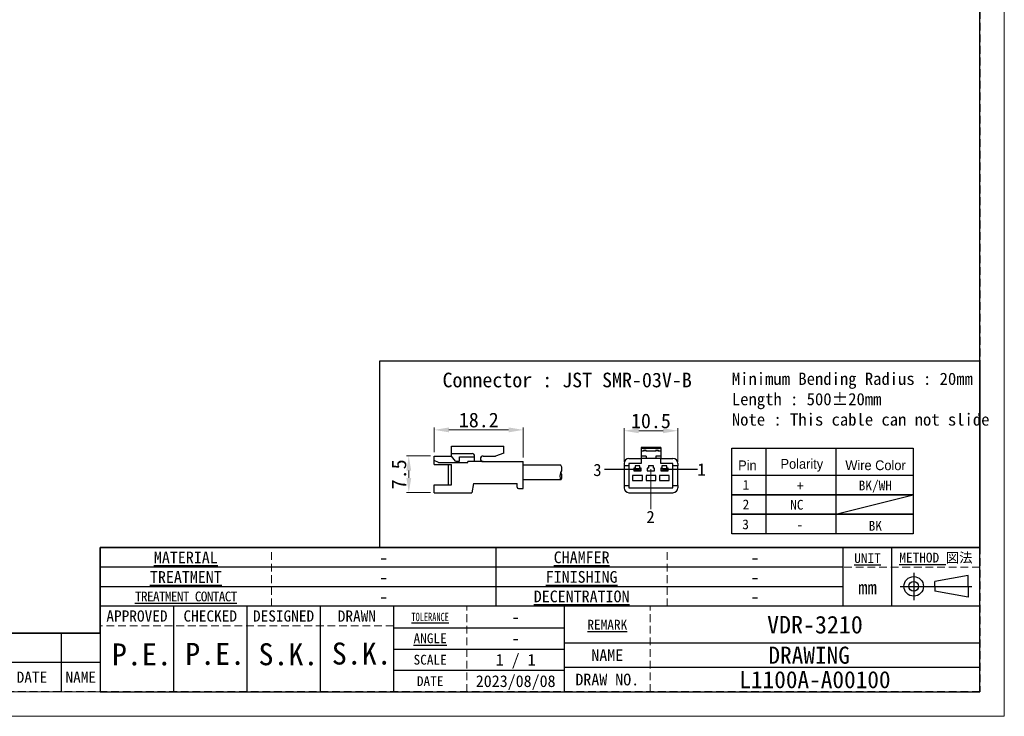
# Model space of a CAD drawing. Header units: millimetres. Extents: x -201 to 202, y 143 to 428.
# Tile 2 of 6: x 0 to 202, y 143 to 285. Entities that reach past the tile are written whole.
import ezdxf
from ezdxf.enums import TextEntityAlignment as Align

# ---------------------------------------------------------------- set-up
doc = ezdxf.new("R2010")
doc.units = ezdxf.units.MM
doc.header["$LTSCALE"] = 0.25
doc.linetypes.add('HIDDEN', pattern=[9.525, 6.35, -3.175])
doc.layers.add('CABLE 3P', color=7, linetype='Continuous')
doc.layers.add('FORM', color=7, linetype='Continuous')
doc.layers.add('DIMENSION', color=6, linetype='Continuous', lineweight=9)
doc.layers.add('TXT1', color=5, linetype='Continuous', lineweight=15)
doc.layers.add('EMPTY LINE', color=252, linetype='Continuous', lineweight=0, plot=False)
doc.styles.add('(TNK)aSS', font='txt', dxfattribs={"width": 0.75, "oblique": 15, "height": 3.5})
doc.styles.get("Standard").update_dxf_attribs({"font": 'arial.ttf'})
doc.styles.add('takachi1', font='msgothic.ttc', dxfattribs={"height": 2.5})
doc.styles.add('VS Standard', font='msgothic.ttc', dxfattribs={"height": 3})
doc.styles.add('VS Standard(小)', font='txt', dxfattribs={"height": 2.4})
doc.dimstyles.new('TMIZO', dxfattribs={"dimscale": 0, "dimtxt": 3.5, "dimasz": 3, "dimexe": 0.5, "dimexo": 0.8, "dimgap": 0.5, "dimtad": 3, "dimtoh": 1, "dimdec": 1, "dimrnd": 0.005, "dimdsep": 46, "dimtxsty": '(TNK)aSS', "dimcen": 0, "dimclrd": 5, "dimclre": 5, "dimclrt": 5, "dimaunit": 1, "dimadec": 0, "dimazin": 2, "dimtfac": 1, "dimtdec": 1, "dimtmove": 0, "dimatfit": 3, "dimfxl": 1, "dimtzin": 0, "dimlwd": -1, "dimlwe": -1, "dimarcsym": 0})

# ---------------------------------------------------------------- blocks, each defined once
blk = doc.blocks.new('表題欄金物用_ver2.0.0')
at = {"layer": 'FORM', "color": 0}
for p, q in [((-11, 40.5), (-191, 40.5)), ((-191, 40.5), (-191, 28.5)), ((-110, 28.49), (-110, 40.5)), ((-39, 28.49), (-39, 40.49)), ((-29, 28.49), (-29, 40.49)), ((-11, 28.5), (-11, 40.5)), ((-39, 36.5), (-191, 36.5)), ((-24.54, 35.38), (-24.54, 29.78)), ((-13.42, 34.8), (-20.21, 33.59)), ((-13.42, 32.58), (-13.42, 34.8)), ((-39, 32.5), (-191, 32.5)), ((-27.34, 32.58), (-12.62, 32.58)), ((-20.21, 32.58), (-20.21, 33.59)), ((-20.21, 32.58), (-20.21, 31.57)), ((-13.42, 32.58), (-13.42, 30.35)), ((-13.42, 30.35), (-20.21, 31.57)), ((-11, 28.5), (-191, 28.5)), ((-191, 28.5), (-191, 11)), ((-176, 28.5), (-176, 11)), ((-161, 28.5), (-161, 11)), ((-146, 28.5), (-146, 11)), ((-131, 28.5), (-131, 11)), ((-96, 11), (-96, 28.5)), ((-11, 11), (-11, 28.5)), ((-199, 23), (-211, 23)), ((-199, 23), (-199, 17)), ((-191, 23), (-199, 23)), ((-131, 24.12), (-96, 24.12)), ((-96, 21), (-11, 21)), ((-131, 19.75), (-96, 19.75)), ((-199, 17), (-211, 17)), ((-199, 17), (-199, 11)), ((-191, 17), (-199, 17)), ((-96, 15.38), (-131, 15.38)), ((-11, 16), (-96, 16)), ((-191, 11), (-11, 11))]:
    blk.add_line(p, q, dxfattribs=at)
at = {"layer": 'FORM', "color": 0, "linetype": 'HIDDEN', "lineweight": 9}
for p, q in [((-156, 28.49), (-156, 40.49)), ((-75, 28.49), (-75, 40.49)), ((-11, 36.5), (-39, 36.5)), ((-116, 11), (-116, 28.5)), ((-78.5, 11), (-78.5, 28.5)), ((-131, 24.5), (-191, 24.5))]:
    blk.add_line(p, q, dxfattribs=at)
at = {"layer": 'FORM', "color": 0, "lineweight": 15}
blk.add_line((-191, 11), (-286, 11), dxfattribs=at)
at = {"layer": 'FORM', "color": 0}
for radius in [2, 1]:
    blk.add_circle((-24.54, 32.58), radius, dxfattribs=at)
at = {"layer": 'FORM', "color": 0, "attachment_point": 5}
for s, insert, char_height, width, style in [('{\\LMATERIAL}', (-173.5, 38.5), 2.4, 36.5, 'VS Standard(小)'), ('{\\LCHAMFER}   ', (-92.5, 38.5), 2.4, 35, 'VS Standard(小)'), ('{\\LUNIT}', (-34, 38.35), 2, 20, 'VS Standard'), ('{\\LMETHOD} 図法', (-20, 38.35), 2, 20, 'VS Standard'), ('{\\LTREATMENT}', (-173.5, 34.5), 2.4, 36.5, 'VS Standard(小)'), ('{\\LFINISHING}', (-92.5, 34.5), 2.4, 35, 'VS Standard(小)'), ('mm', (-34, 32.35), 2.8, 20, 'VS Standard'), ('{\\T0.9;\\LTREATMENT CONTACT}', (-173.5, 30.5), 2, 36.5, 'VS Standard(小)'), ('{\\LDECENTRATION} ', (-92.5, 30.5), 2.4, 35, 'VS Standard(小)'), ('{\\fＭＳ ゴシック|b0|i0|c128|p49;APPROVED}', (-183.5, 26.5), 2.3, 15, 'VS Standard'), ('{\\fＭＳ ゴシック|b0|i0|c128|p49;CHECKED}', (-168.5, 26.5), 2.3, 15, 'VS Standard'), ('{\\fＭＳ ゴシック|b0|i0|c128|p49;DESIGNED}', (-153.5, 26.5), 2.3, 15, 'VS Standard'), ('{\\fＭＳ ゴシック|b0|i0|c128|p49;DRAWN}', (-138.5, 26.5), 2.3, 15, 'VS Standard'), ('{\\W0.7;\\LTOLERANCE\\l }', (-123.5, 26.31), 1.7, 20, 'VS Standard(小)'), ('{\\LANGLE}', (-123.5, 21.94), 2, 14.9784, 'VS Standard(小)'), ('SCALE', (-123.5, 17.56), 2, 15, 'VS Standard(小)'), ('{\\fＭＳ ゴシック|b0|i0|c128|p49;NAME}', (-87.25, 18.5), 2.4, 15, 'VS Standard(小)'), ('{\\fＭＳ ゴシック|b0|i0|c128|p49;DRAW NO.}', (-87.25, 13.5), 2.4, 15, 'VS Standard(小)'), ('{\\fMS Gothic|b0|i0|c128|p49;DATE}', (-204.99, 14), 2.3, 12, 'VS Standard'), ('NAME', (-195, 14), 2.3, 8, 'VS Standard'), ('{\\fＭＳ ゴシック|b0|i0|c128|p49;DATE}', (-123.5, 13.19), 2, 15, 'VS Standard(小)')]:
    blk.add_mtext(s, dxfattribs=dict(at, insert=insert, char_height=char_height, width=width, style=style))
at = {"layer": 'FORM', "color": 0, "insert": (-87.25, 24.75), "char_height": 2, "width": 16, "attachment_point": 5, "line_spacing_factor": 0.8, "style": 'VS Standard'}
blk.add_mtext('\\pxsm0.9;{\\LREMARK}   ', dxfattribs=at)
at = {"layer": 'FORM', "color": 0}
for tag, height, style, p in [('材料', 2.8, 'VS Standard', (-133, 38.5)), ('一般面取', 2.8, 'VS Standard', (-57, 38.5)), ('処理', 2.8, 'VS Standard', (-133, 34.5)), ('仕上', 2.8, 'VS Standard', (-57, 34.5)), ('処理接点', 2.8, 'VS Standard', (-133, 30.5)), ('偏芯', 2.8, 'VS Standard', (-57, 30.5)), ('一般公差', 2.4, 'VS Standard(小)', (-106, 26.31)), ('適用（機種名）', 3.6, 'VS Standard', (-44.75, 24.75)), ('角度', 2.4, 'VS Standard(小)', (-106, 21.94)), ('NAME', 3.5, 'VS Standard', (-44.75, 18.5)), ('SCALE', 2.4, 'VS Standard(小)', (-106, 17.56)), ('DATE', 2.4, 'VS Standard(小)', (-106, 13.19)), ('DRAW_NO.', 3.5, 'VS Standard', (-44.75, 13.5))]:
    blk.add_attdef(tag, text='', height=height, dxfattribs=dict(at, style=style)).set_placement(p, align=Align.MIDDLE_CENTER)
at = {"layer": 'FORM', "color": 0, "style": 'VS Standard'}
for tag, p in [('APPROVED', (-182.5, 15.06)), ('CHECKED', (-167.5, 15.18)), ('DESIGNED', (-152.5, 15.09)), ('DRAWN', (-137.5, 15.23))]:
    blk.add_attdef(tag, text='', height=4.5, dxfattribs=at).set_placement(p, align=Align.BOTTOM_CENTER)
blk = doc.blocks.new('*D84')
at = {"layer": 'Defpoints', "color": 0}
for p in [(134.68, 201.16), (123.68, 193.99), (134.68, 193.99)]:
    blk.add_point(p, dxfattribs=at)
at = {"layer": 'DIMENSION', "color": 0}
for p, q in [((123.68, 194.79), (123.68, 201.66)), ((134.68, 194.79), (134.68, 201.66)), ((126.68, 201.16), (131.68, 201.16))]:
    blk.add_line(p, q, dxfattribs=at)
for points in [[(126.68, 201.66), (126.68, 200.66), (123.68, 201.16)], [(131.68, 200.66), (131.68, 201.66), (134.68, 201.16)]]:
    blk.add_solid(points, dxfattribs=at)
at = {"layer": 'DIMENSION', "color": 0, "insert": (129.18, 203.16), "char_height": 3, "attachment_point": 5, "style": 'VS Standard'}
blk.add_mtext('10.5', dxfattribs=at)
blk = doc.blocks.new('*D85')
at = {"layer": 'Defpoints', "color": 0}
for p in [(84.85, 196), (79.63, 188.51), (84.87, 188.51)]:
    blk.add_point(p, dxfattribs=at)
at = {"layer": 'DIMENSION', "color": 0}
for p, q in [((84.05, 196), (79.13, 196)), ((79.63, 193), (79.63, 191.51)), ((84.07, 188.51), (79.13, 188.51))]:
    blk.add_line(p, q, dxfattribs=at)
for points in [[(80.13, 193), (79.13, 193), (79.63, 196)], [(79.13, 191.51), (80.13, 191.51), (79.63, 188.51)]]:
    blk.add_solid(points, dxfattribs=at)
at = {"layer": 'DIMENSION', "color": 0, "insert": (77.63, 192.25), "char_height": 3, "attachment_point": 5, "rotation": 90, "style": 'VS Standard'}
blk.add_mtext('7.5', dxfattribs=at)
blk = doc.blocks.new('*D86')
at = {"layer": 'Defpoints', "color": 0}
for p in [(103.06, 201.34), (84.85, 195.98), (103.06, 194.86)]:
    blk.add_point(p, dxfattribs=at)
at = {"layer": 'DIMENSION', "color": 0}
for p, q in [((84.85, 196.78), (84.85, 201.84)), ((103.06, 195.66), (103.06, 201.84)), ((87.85, 201.34), (100.06, 201.34))]:
    blk.add_line(p, q, dxfattribs=at)
for points in [[(87.85, 201.84), (87.85, 200.84), (84.85, 201.34)], [(100.06, 200.84), (100.06, 201.84), (103.06, 201.34)]]:
    blk.add_solid(points, dxfattribs=at)
at = {"layer": 'DIMENSION', "color": 0, "insert": (93.95, 203.34), "char_height": 3, "attachment_point": 5, "style": 'VS Standard'}
blk.add_mtext('18.2', dxfattribs=at)

msp = doc.modelspace()

# ---------------------------------------------------------------- linework, layer by layer
at = {"layer": 'CABLE 3P'}
for p, q in [((88.374, 197.979), (99.074, 197.979)), ((88.374, 195.979), (88.374, 197.979)), ((88.374, 197.979), (99.074, 197.979)), ((88.374, 195.979), (88.374, 197.979)), ((99.074, 196.583), (99.074, 197.979)), ((131.184, 197.738), (127.184, 197.738)), ((127.184, 197.738), (127.184, 197.509)), ((131.184, 197.509), (127.184, 197.509)), ((127.184, 197.509), (127.184, 196.988)), ((131.184, 197.738), (131.184, 197.509)), ((131.184, 197.509), (131.184, 196.988)), ((84.851, 194.292), (84.851, 195.979)), ((84.851, 195.979), (88.374, 195.979)), ((84.851, 194.292), (84.851, 195.979)), ((84.851, 195.979), (88.374, 195.979)), ((88.374, 196.508), (92.607, 196.508)), ((88.374, 196.508), (92.607, 196.508)), ((89.208, 194.926), (88.374, 195.979)), ((89.208, 194.926), (88.374, 195.979)), ((89.972, 194.926), (89.972, 195.798)), ((89.972, 195.798), (93.097, 195.798)), ((89.972, 194.926), (89.972, 195.798)), ((89.972, 195.798), (93.097, 195.798)), ((93.097, 194.851), (93.097, 196.005)), ((93.097, 194.851), (93.097, 196.005)), ((94.848, 195.979), (97.346, 195.979)), ((94.848, 195.979), (97.346, 195.979)), ((99.074, 196.583), (97.346, 195.979)), ((99.074, 196.583), (97.346, 195.979)), ((124.684, 195.488), (127.184, 195.488)), ((127.684, 196.988), (127.184, 196.988)), ((127.184, 196.988), (127.184, 195.988)), ((128.184, 195.988), (127.184, 195.988)), ((127.184, 195.988), (127.184, 195.488)), ((127.184, 195.488), (127.184, 194.488)), ((128.184, 195.488), (127.184, 195.488)), ((127.584, 196.988), (127.584, 196.997)), ((127.784, 197.188), (127.684, 197.088)), ((127.684, 197.088), (127.684, 196.988)), ((128.184, 197.088), (127.684, 197.088)), ((127.784, 197.197), (127.784, 197.188)), ((127.784, 197.197), (128.084, 197.197)), ((127.784, 197.188), (128.084, 197.188)), ((128.084, 197.197), (128.084, 197.188)), ((128.084, 197.188), (128.184, 197.088)), ((128.184, 197.088), (128.184, 196.988)), ((130.184, 196.988), (128.184, 196.988)), ((128.184, 195.988), (128.184, 195.488)), ((130.184, 195.488), (128.184, 195.488)), ((128.284, 196.997), (128.284, 196.988)), ((130.084, 196.988), (130.084, 196.997)), ((130.284, 197.188), (130.184, 197.088)), ((130.184, 197.088), (130.184, 196.988)), ((130.684, 197.088), (130.184, 197.088)), ((131.184, 195.988), (130.184, 195.988)), ((130.184, 195.988), (130.184, 195.488)), ((131.184, 195.488), (130.184, 195.488)), ((130.284, 197.197), (130.284, 197.188)), ((130.284, 197.197), (130.584, 197.197)), ((130.284, 197.188), (130.584, 197.188)), ((130.584, 197.197), (130.584, 197.188)), ((130.584, 197.188), (130.684, 197.088)), ((130.684, 197.088), (130.684, 196.988)), ((131.184, 196.988), (130.684, 196.988)), ((130.784, 196.997), (130.784, 196.988)), ((131.184, 196.988), (131.184, 195.988)), ((131.184, 195.988), (131.184, 195.488)), ((131.184, 194.488), (131.184, 195.488)), ((131.184, 195.488), (133.684, 195.488)), ((85.69, 194.701), (84.851, 195.093)), ((85.69, 194.701), (84.851, 195.093)), ((84.851, 194.292), (88.374, 194.292)), ((84.851, 194.292), (88.374, 194.292)), ((85.69, 194.701), (91.711, 194.701)), ((85.69, 194.701), (91.711, 194.701)), ((87.722, 190.1), (87.722, 194.292)), ((87.722, 190.1), (87.722, 194.292)), ((88.374, 190.1), (88.374, 194.292)), ((88.374, 190.1), (88.374, 194.292)), ((89.208, 194.926), (89.972, 194.926)), ((89.208, 194.926), (89.972, 194.926)), ((94.848, 194.851), (91.711, 194.851)), ((91.711, 194.701), (91.711, 194.851)), ((94.848, 194.851), (91.711, 194.851)), ((91.711, 194.701), (91.711, 194.851)), ((94.848, 194.851), (103.051, 194.851)), ((94.848, 194.851), (103.051, 194.851)), ((103.051, 189.351), (103.051, 194.851)), ((103.051, 189.351), (103.051, 194.851)), ((110.765, 194.101), (103.051, 194.101)), ((123.684, 194.488), (123.684, 193.988)), ((124.684, 193.988), (123.684, 193.988)), ((123.684, 193.988), (123.684, 189.988)), ((124.684, 194.488), (124.684, 193.988)), ((127.184, 194.488), (124.684, 194.488)), ((124.684, 193.988), (124.684, 189.988)), ((125.934, 193.488), (125.684, 193.488)), ((125.684, 193.488), (125.684, 192.988)), ((126.934, 193.988), (125.934, 193.988)), ((125.934, 193.988), (125.934, 193.488)), ((126.934, 193.488), (126.934, 193.988)), ((127.184, 193.488), (126.934, 193.488)), ((127.184, 192.988), (127.184, 193.488)), ((128.434, 193.488), (128.434, 192.988)), ((128.684, 193.488), (128.434, 193.488)), ((128.684, 193.988), (128.684, 193.488)), ((129.684, 193.988), (128.684, 193.988)), ((129.684, 193.488), (129.684, 193.988)), ((129.934, 193.488), (129.684, 193.488)), ((129.934, 192.988), (129.934, 193.488)), ((133.684, 194.488), (131.184, 194.488)), ((131.434, 193.488), (131.184, 193.488)), ((131.184, 193.488), (131.184, 192.988)), ((132.434, 193.988), (131.434, 193.988)), ((131.434, 193.988), (131.434, 193.488)), ((132.434, 193.488), (132.434, 193.988)), ((132.684, 193.488), (132.434, 193.488)), ((132.684, 192.988), (132.684, 193.488)), ((133.684, 193.988), (133.684, 194.488)), ((134.684, 193.988), (133.684, 193.988)), ((133.684, 189.988), (133.684, 193.988)), ((134.684, 194.488), (134.684, 193.988)), ((134.684, 189.988), (134.684, 193.988)), ((127.434, 191.988), (125.434, 191.988)), ((125.434, 191.988), (125.434, 190.988)), ((125.684, 192.988), (127.184, 192.988)), ((125.809, 193.038), (125.809, 193.438)), ((125.809, 193.438), (126.284, 193.438)), ((126.284, 193.038), (125.809, 193.038)), ((126.284, 193.438), (126.184, 193.338)), ((126.384, 193.338), (126.184, 193.338)), ((126.184, 193.138), (126.184, 193.338)), ((126.184, 193.138), (126.384, 193.138)), ((126.184, 193.138), (126.284, 193.038)), ((126.284, 193.438), (126.434, 193.438)), ((126.434, 193.038), (126.284, 193.038)), ((126.434, 193.414), (126.384, 193.338)), ((126.384, 193.338), (126.384, 193.138)), ((126.384, 193.138), (126.434, 193.062)), ((126.434, 193.438), (126.434, 193.414)), ((126.434, 193.438), (126.584, 193.438)), ((126.484, 193.338), (126.434, 193.414)), ((126.434, 193.062), (126.484, 193.138)), ((126.434, 193.062), (126.434, 193.038)), ((126.584, 193.038), (126.434, 193.038)), ((126.484, 193.138), (126.484, 193.338)), ((126.684, 193.338), (126.484, 193.338)), ((126.484, 193.138), (126.684, 193.138)), ((126.684, 193.338), (126.584, 193.438)), ((126.584, 193.438), (127.059, 193.438)), ((126.584, 193.038), (126.684, 193.138)), ((127.059, 193.038), (126.584, 193.038)), ((126.684, 193.338), (126.684, 193.138)), ((127.059, 193.438), (127.059, 193.038)), ((127.434, 190.988), (127.434, 191.988)), ((130.184, 191.988), (128.184, 191.988)), ((128.184, 191.988), (128.184, 190.988)), ((128.434, 192.988), (129.934, 192.988)), ((130.184, 190.988), (130.184, 191.988)), ((130.934, 191.988), (130.934, 190.988)), ((132.934, 191.988), (130.934, 191.988)), ((131.184, 192.988), (132.684, 192.988)), ((131.309, 193.038), (131.309, 193.438)), ((131.309, 193.438), (131.784, 193.438)), ((131.784, 193.038), (131.309, 193.038)), ((131.784, 193.438), (131.684, 193.338)), ((131.884, 193.338), (131.684, 193.338)), ((131.684, 193.138), (131.684, 193.338)), ((131.684, 193.138), (131.884, 193.138)), ((131.684, 193.138), (131.784, 193.038)), ((131.784, 193.438), (131.934, 193.438)), ((131.934, 193.038), (131.784, 193.038)), ((131.934, 193.414), (131.884, 193.338)), ((131.884, 193.338), (131.884, 193.138)), ((131.884, 193.138), (131.934, 193.062)), ((131.934, 193.438), (131.934, 193.414)), ((131.934, 193.438), (132.084, 193.438)), ((131.984, 193.338), (131.934, 193.414)), ((131.934, 193.062), (131.984, 193.138)), ((131.934, 193.062), (131.934, 193.038)), ((132.084, 193.038), (131.934, 193.038)), ((131.984, 193.138), (131.984, 193.338)), ((132.184, 193.338), (131.984, 193.338)), ((131.984, 193.138), (132.184, 193.138)), ((132.184, 193.338), (132.084, 193.438)), ((132.084, 193.438), (132.559, 193.438)), ((132.084, 193.038), (132.184, 193.138)), ((132.559, 193.038), (132.084, 193.038)), ((132.184, 193.338), (132.184, 193.138)), ((132.559, 193.438), (132.559, 193.038)), ((132.934, 190.988), (132.934, 191.988)), ((84.851, 188.479), (84.851, 190.1)), ((84.851, 190.1), (88.374, 190.1)), ((84.851, 188.479), (84.851, 190.1)), ((84.851, 190.1), (88.374, 190.1)), ((92.851, 190.351), (92.551, 188.479)), ((92.851, 190.351), (101.796, 190.351)), ((92.851, 190.351), (101.796, 190.351)), ((101.796, 189.651), (101.796, 190.351)), ((101.796, 189.651), (101.796, 190.351)), ((110.765, 191.101), (103.051, 191.101)), ((123.684, 189.988), (124.684, 189.988)), ((123.684, 189.988), (123.684, 189.488)), ((124.684, 189.988), (124.684, 189.488)), ((124.684, 189.488), (133.684, 189.488)), ((125.434, 190.988), (127.434, 190.988)), ((128.184, 190.988), (130.184, 190.988)), ((130.934, 190.988), (132.934, 190.988)), ((133.684, 189.988), (134.684, 189.988)), ((133.684, 189.488), (133.684, 189.988)), ((134.684, 189.988), (134.684, 189.488)), ((84.851, 188.479), (92.551, 188.479)), ((84.851, 188.479), (92.551, 188.479)), ((102.096, 189.351), (103.051, 189.351)), ((102.096, 189.351), (103.051, 189.351)), ((124.684, 188.488), (133.684, 188.488))]:
    msp.add_line(p, q, dxfattribs=at)
at = {"layer": 'CABLE 3P', "color": 5}
for p, q in [((126.314, 193.238), (119.676, 193.238)), ((138.688, 193.238), (132.05, 193.238))]:
    msp.add_line(p, q, dxfattribs=at)
at = {"layer": 'CABLE 3P'}
for centre, radius, start, end in [((92.594, 196.005), 0.504, 0, 91.53523), ((92.594, 196.005), 0.504, 0, 91.53523), ((94.848, 195.415), 0.564, 90, 270), ((94.848, 195.415), 0.564, 90, 270), ((124.684, 194.488), 1, 90, 180), ((127.784, 196.997), 0.2, 90, 180), ((127.589, 197.093), 0.0958, 267.40257, 357.14292), ((128.084, 196.997), 0.2, 0, 90), ((128.28, 197.093), 0.0958, 182.85716, 272.59748), ((130.284, 196.997), 0.2, 90, 180), ((130.089, 197.093), 0.0958, 267.40265, 357.14284), ((130.584, 196.997), 0.2, 0, 90), ((130.78, 197.093), 0.0958, 182.85727, 272.59723), ((133.684, 194.488), 1, 0, 90), ((109.565, 193.351), 1.415, 327.99462, 32.00538), ((111.965, 191.851), 1.415, 147.99462, 212.00538), ((109.565, 191.851), 1.415, 327.99462, 32.00538), ((102.096, 189.651), 0.3, 180, 270), ((102.096, 189.651), 0.3, 180, 270), ((124.684, 189.488), 1, 180, 270), ((133.684, 189.488), 1, 270, 0)]:
    msp.add_arc(centre, radius, start, end, dxfattribs=at)
at = {"layer": 'DIMENSION', "color": 5}
msp.add_line((129.157, 193.271), (129.157, 185.155), dxfattribs=at)
at = {"layer": 'EMPTY LINE'}
for p, q in [((201.5, 142.75), (201.5, 427.75)), ((-201.5, 142.75), (201.5, 142.75))]:
    msp.add_line(p, q, dxfattribs=at)
at = {"layer": 'FORM'}
for p, q in [((145.744, 197.614), (182.836, 197.614)), ((145.744, 192.088), (145.744, 197.614)), ((152.681, 197.614), (152.681, 180.088)), ((167.033, 197.614), (167.033, 180.088)), ((182.836, 197.614), (182.836, 180.088)), ((167.033, 184.088), (182.836, 188.088))]:
    msp.add_line(p, q, dxfattribs=at)
at = {"layer": 'FORM', "linetype": 'HIDDEN'}
msp.add_lwpolyline([(-196.5, 422.75), (196.5, 422.75), (196.5, 147.75), (-196.5, 147.75)], close=True, dxfattribs=at)
at = {"layer": 'FORM'}
for points in [[(-196.5, 422.75), (-196.5, 147.75), (-78.5, 147.75), (-78.5, 159.75), (16.5, 159.75), (16.5, 177.25), (196.5, 177.25), (196.5, 422.75), (-196.5, 422.75)], [(73.692, 215.458), (196.5, 215.458), (196.5, 177.25), (73.692, 177.25)]]:
    msp.add_lwpolyline(points, close=True, dxfattribs=at)
for points in [[(182.836, 188.088), (145.744, 188.088), (145.744, 192.088), (182.836, 192.088)], [(182.836, 184.088), (145.744, 184.088), (145.744, 188.088), (182.836, 188.088)], [(182.836, 180.088), (145.744, 180.088), (145.744, 184.088), (182.836, 184.088)]]:
    msp.add_lwpolyline(points, dxfattribs=at)

# ---------------------------------------------------------------- block references
ref = msp.add_blockref('表題欄金物用_ver2.0.0', (207.5, 136.75), dxfattribs=at)
ref.add_attrib('材料', '-', dxfattribs={"layer": 'EMPTY LINE', "color": 0, "height": 2.8, "style": 'VS Standard'}).set_placement((74.5, 175.25), align=Align.MIDDLE_CENTER)
ref.add_attrib('処理', '-', dxfattribs={"color": 0, "height": 2.8, "style": 'VS Standard'}).set_placement((74.5, 171.25), align=Align.MIDDLE_CENTER)
ref.add_attrib('処理接点', '-', dxfattribs={"color": 0, "height": 2.8, "style": 'VS Standard'}).set_placement((74.5, 167.25), align=Align.MIDDLE_CENTER)
ref.add_attrib('一般面取', '-', dxfattribs={"color": 0, "height": 2.8, "style": 'VS Standard'}).set_placement((150.5, 175.247), align=Align.MIDDLE_CENTER)
ref.add_attrib('仕上', '-', dxfattribs={"color": 0, "height": 2.8, "style": 'VS Standard'}).set_placement((150.5, 171.247), align=Align.MIDDLE_CENTER)
ref.add_attrib('偏芯', '-', dxfattribs={"color": 0, "height": 2.8, "style": 'VS Standard'}).set_placement((150.5, 167.247), align=Align.MIDDLE_CENTER)
ref.add_attrib('一般公差', '-', dxfattribs={"color": 0, "height": 2.4, "style": 'VS Standard(小)'}).set_placement((101.5, 163.062), align=Align.MIDDLE_CENTER)
ref.add_attrib('角度', '-', dxfattribs={"color": 0, "height": 2.4, "style": 'VS Standard(小)'}).set_placement((101.5, 158.688), align=Align.MIDDLE_CENTER)
ref.add_attrib('SCALE', '1 / 1', dxfattribs={"color": 0, "height": 2.4, "style": 'VS Standard(小)'}).set_placement((101.5, 154.312), align=Align.MIDDLE_CENTER)
ref.add_attrib('DATE', '2023/08/08', dxfattribs={"color": 0, "height": 2.4, "style": 'VS Standard(小)'}).set_placement((101.5, 149.938), align=Align.MIDDLE_CENTER)
ref.add_attrib('適用（機種名）', 'VDR-3210', dxfattribs={"color": 0, "height": 3.6, "style": 'VS Standard'}).set_placement((162.75, 161.5), align=Align.MIDDLE_CENTER)
ref.add_attrib('NAME', 'DRAWING ', dxfattribs={"color": 0, "height": 3.5, "style": 'VS Standard'}).set_placement((162.75, 155.25), align=Align.MIDDLE_CENTER)
ref.add_attrib('DRAW_NO.', 'L1100A-A00100', dxfattribs={"color": 0, "height": 3.5, "style": 'VS Standard'}).set_placement((162.75, 150.25), align=Align.MIDDLE_CENTER)
ref.add_attrib('DESIGNED', 'S.K.', dxfattribs={"color": 0, "height": 4.5, "style": 'VS Standard'}).set_placement((55, 151.841), align=Align.BOTTOM_CENTER)
ref.add_attrib('DRAWN', 'S.K.', dxfattribs={"color": 0, "height": 4.5, "style": 'VS Standard'}).set_placement((70, 151.985), align=Align.BOTTOM_CENTER)
ref.add_attrib('CHECKED', 'P.E.', dxfattribs={"color": 0, "height": 4.5, "style": 'VS Standard'}).set_placement((40, 151.927), align=Align.BOTTOM_CENTER)
ref.add_attrib('APPROVED', 'P.E.', dxfattribs={"color": 0, "height": 4.5, "style": 'VS Standard'}).set_placement((25, 151.812), align=Align.BOTTOM_CENTER)

# ---------------------------------------------------------------- texts
at = {"layer": 'DIMENSION', "color": 5, "style": 'takachi1'}
for s, p in [('3', (117.382, 191.897)), ('1', (138.688, 192)), ('2', (128.251, 182.277))]:
    msp.add_text(s, height=2.5, dxfattribs=at).set_placement(p)
at = {"layer": 'TXT1', "color": 5, "style": 'takachi1'}
msp.add_text('NC', height=2, dxfattribs=at).set_placement((157.68, 185.029))
at = {"layer": 'TXT1', "color": 5, "attachment_point": 1, "style": 'VS Standard'}
for s, insert, char_height, width in [('Connector : JST SMR-03V-B', (86.53, 213.046), 3, 49.4293), ('Minimum Bending Radius : 20mm\\PLength : 500%%p20mm\\PNote : This cable can not slide', (145.744, 213.046), 2.5, 61.65687)]:
    msp.add_mtext(s, dxfattribs=dict(at, insert=insert, char_height=char_height, width=width))
at = {"layer": 'TXT1', "color": 5, "char_height": 2, "attachment_point": 5}
for s, insert, width in [('\\fMS PGothic|b0|i0|c128|p50;Pin', (148.924, 194.088), 8), ('\\fMS PGothic|b0|i0|c128|p50;Polarity', (160.066, 194.088), 28), ('\\fMS PGothic|b0|i0|c128|p50;Wire Color', (175.145, 194.088), 32), ('\\fＭＳ ゴシック|b0|i0;1', (148.627, 190.088), 8), ('\\fMS Gothic|b0|i0|c128|p49;+', (159.747, 189.891), 28), ('\\fMS Gothic|b0|i0|c128|p49;BK/WH', (175.102, 189.72), 32), ('\\fＭＳ ゴシック|b0|i0;2', (148.627, 186.088), 8), ('\\fＭＳ ゴシック|b0|i0;3\\P', (148.556, 182.003), 8), ('\\fMS Gothic|b0|i0|c128|p49;-', (159.658, 181.943), 28), ('\\fMS Gothic|b0|i0|c128|p49;BK', (175.102, 181.72), 32)]:
    msp.add_mtext(s, dxfattribs=dict(at, insert=insert, width=width))

# ---------------------------------------------------------------- dimensions: what is measured, and where the dimension line sits
at = {"layer": 'DIMENSION', "color": 5}
dim = msp.add_linear_dim(base=(103.055, 201.337), p1=(84.853, 195.981), p2=(103.055, 194.856), dimstyle='TMIZO', override={"dimscale": 1, "dimtoh": 0, "dimtxsty": 'VS Standard', "dimclrd": 0, "dimclre": 0, "dimclrt": 0}, dxfattribs=at)
dim.commit()
dim.dimension.update_dxf_attribs({"geometry": '*D86', "text_midpoint": (93.954, 203.337)})
dim = msp.add_linear_dim(base=(134.684, 201.162), p1=(123.678, 193.99), p2=(134.684, 193.991), text='10.5', dimstyle='TMIZO', override={"dimscale": 1, "dimtoh": 0, "dimtxsty": 'VS Standard', "dimclrd": 0, "dimclre": 0, "dimclrt": 0}, dxfattribs=at)
dim.commit()
dim.dimension.update_dxf_attribs({"geometry": '*D84', "text_midpoint": (129.181, 203.162)})
dim = msp.add_linear_dim(base=(79.629, 188.508), p1=(84.848, 196.001), p2=(84.872, 188.508), angle=90, dimstyle='TMIZO', override={"dimscale": 1, "dimtoh": 0, "dimtxsty": 'VS Standard', "dimclrd": 0, "dimclre": 0, "dimclrt": 0}, dxfattribs=at)
dim.commit()
dim.dimension.update_dxf_attribs({"geometry": '*D85', "text_midpoint": (77.629, 192.255)})

doc.saveas('drawing.dxf')
